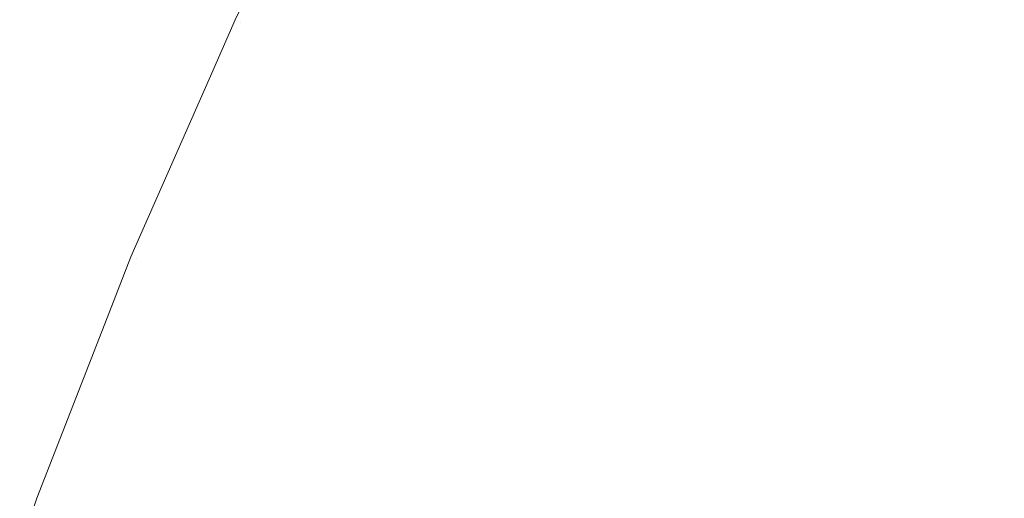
# Model space of a CAD drawing. Header units: centimetres. Extents: x -26 to 27.3, y 37.2 to 39.
# Tile 52 of 256: x -25.95399 to -25.93742, y 38.93431 to 38.94237. Entities that reach past the tile are written whole.
import ezdxf

# ---------------------------------------------------------------- set-up
doc = ezdxf.new("R2010")
doc.units = ezdxf.units.CM
doc.header["$LTSCALE"] = 2.54
doc.layers.add('Lucido design-1', color=7, linetype='Continuous')

# ---------------------------------------------------------------- blocks, each defined once
blk = doc.blocks.new('Gruppo-6-1')
at = {"color": 7, "linetype": 'Continuous', "lineweight": 9}
for points, invisible_edges in [([(-25.942306, 38.943096, -350.019194), (-25.940352, 38.946657, -350.019194), (-25.938983, 38.945867, -350.02299), (-25.940904, 38.942366, -350.02299)], 15), ([(-25.942306, 38.943096, -373.985957), (-25.940352, 38.946657, -373.985957), (-25.938983, 38.945867, -373.989753), (-25.940904, 38.942366, -373.989753)], 15), ([(-25.948964, 38.945214, -349.382667), (-25.950364, 38.942374, -349.382667), (-25.950322, 38.942354, -349.379592), (-25.948393, 38.946265, -349.379592)], 14), ([(-25.948964, 38.945214, -373.34943), (-25.950364, 38.942374, -373.34943), (-25.950322, 38.942354, -373.346355), (-25.948393, 38.946265, -373.346355)], 14), ([(-25.94835, 38.946243, -349.987027), (-25.950278, 38.942334, -349.987027), (-25.950364, 38.942374, -349.982667), (-25.948964, 38.945214, -349.982667)], 11), ([(-25.94835, 38.946243, -373.95379), (-25.950278, 38.942334, -373.95379), (-25.950364, 38.942374, -373.94943), (-25.948964, 38.945214, -373.94943)], 11), ([(-25.950128, 38.942264, -349.375446), (-25.948203, 38.946166, -349.375446), (-25.948393, 38.946265, -349.379592), (-25.950322, 38.942354, -349.379592)], 15), ([(-25.950128, 38.942264, -373.342209), (-25.948203, 38.946166, -373.342209), (-25.948393, 38.946265, -373.346355), (-25.950322, 38.942354, -373.346355)], 15), ([(-25.950278, 38.942334, -349.987027), (-25.94835, 38.946243, -349.987027), (-25.948114, 38.94612, -349.991159), (-25.950037, 38.942221, -349.991159)], 15), ([(-25.950278, 38.942334, -373.95379), (-25.94835, 38.946243, -373.95379), (-25.948114, 38.94612, -373.957922), (-25.950037, 38.942221, -373.957922)], 15), ([(-25.949778, 38.9421, -349.37131), (-25.947861, 38.945988, -349.37131), (-25.948203, 38.946166, -349.375446), (-25.950128, 38.942264, -349.375446)], 15), ([(-25.949778, 38.9421, -373.338073), (-25.947861, 38.945988, -373.338073), (-25.948203, 38.946166, -373.342209), (-25.950128, 38.942264, -373.342209)], 15), ([(-25.950037, 38.942221, -349.991159), (-25.948114, 38.94612, -349.991159), (-25.947727, 38.945918, -349.995273), (-25.949641, 38.942037, -349.995273)], 15), ([(-25.950037, 38.942221, -373.957922), (-25.948114, 38.94612, -373.957922), (-25.947727, 38.945918, -373.962036), (-25.949641, 38.942037, -373.962036)], 15), ([(-25.939699, 38.941739, -349.339392), (-25.937807, 38.945188, -349.339392), (-25.939307, 38.946054, -349.343202), (-25.941235, 38.942539, -349.343202)], 15), ([(-25.939699, 38.941739, -373.306155), (-25.937807, 38.945188, -373.306155), (-25.939307, 38.946054, -373.309965), (-25.941235, 38.942539, -373.309965)], 15), ([(-25.949272, 38.941865, -349.367189), (-25.947366, 38.94573, -349.367189), (-25.947861, 38.945988, -349.37131), (-25.949778, 38.9421, -349.37131)], 15), ([(-25.949272, 38.941865, -373.333952), (-25.947366, 38.94573, -373.333952), (-25.947861, 38.945988, -373.338073), (-25.949778, 38.9421, -373.338073)], 15), ([(-25.949641, 38.942037, -349.995273), (-25.947727, 38.945918, -349.995273), (-25.94719, 38.945639, -349.999363), (-25.949092, 38.941781, -349.999363)], 15), ([(-25.949641, 38.942037, -373.962036), (-25.947727, 38.945918, -373.962036), (-25.94719, 38.945639, -373.966126), (-25.949092, 38.941781, -373.966126)], 15), ([(-25.940904, 38.942366, -350.02299), (-25.938983, 38.945867, -350.02299), (-25.937482, 38.945, -350.026716), (-25.939366, 38.941566, -350.026716)], 15), ([(-25.940904, 38.942366, -373.989753), (-25.938983, 38.945867, -373.989753), (-25.937482, 38.945, -373.993479), (-25.939366, 38.941566, -373.993479)], 15), ([(-25.948611, 38.941556, -349.363092), (-25.946719, 38.945394, -349.363092), (-25.947366, 38.94573, -349.367189), (-25.949272, 38.941865, -349.367189)], 15), ([(-25.948611, 38.941556, -373.329855), (-25.946719, 38.945394, -373.329855), (-25.947366, 38.94573, -373.333952), (-25.949272, 38.941865, -373.333952)], 15), ([(-25.949092, 38.941781, -349.999363), (-25.94719, 38.945639, -349.999363), (-25.946504, 38.945282, -350.00342), (-25.948391, 38.941454, -350.00342)], 15), ([(-25.949092, 38.941781, -373.966126), (-25.94719, 38.945639, -373.966126), (-25.946504, 38.945282, -373.970183), (-25.948391, 38.941454, -373.970183)], 15), ([(-25.947795, 38.941176, -349.359025), (-25.94592, 38.944978, -349.359025), (-25.946719, 38.945394, -349.363092), (-25.948611, 38.941556, -349.363092)], 15), ([(-25.947795, 38.941176, -373.325788), (-25.94592, 38.944978, -373.325788), (-25.946719, 38.945394, -373.329855), (-25.948611, 38.941556, -373.329855)], 15), ([(-25.948391, 38.941454, -350.00342), (-25.946504, 38.945282, -350.00342), (-25.94567, 38.944848, -350.007438), (-25.94754, 38.941057, -350.007438)], 15), ([(-25.948391, 38.941454, -373.970183), (-25.946504, 38.945282, -373.970183), (-25.94567, 38.944848, -373.974201), (-25.94754, 38.941057, -373.974201)], 15), ([(-25.938022, 38.940866, -349.335655), (-25.93617, 38.944242, -349.335655), (-25.937807, 38.945188, -349.339392), (-25.939699, 38.941739, -349.339392)], 15), ([(-25.938022, 38.940866, -373.302418), (-25.93617, 38.944242, -373.302418), (-25.937807, 38.945188, -373.306155), (-25.939699, 38.941739, -373.306155)], 15), ([(-25.946826, 38.940724, -349.354995), (-25.944971, 38.944484, -349.354995), (-25.94592, 38.944978, -349.359025), (-25.947795, 38.941176, -349.359025)], 15), ([(-25.946826, 38.940724, -373.321758), (-25.944971, 38.944484, -373.321758), (-25.94592, 38.944978, -373.325788), (-25.947795, 38.941176, -373.325788)], 15), ([(-25.939366, 38.941566, -350.026716), (-25.937482, 38.945, -350.026716), (-25.93585, 38.944058, -350.030363), (-25.937695, 38.940696, -350.030363)], 15), ([(-25.939366, 38.941566, -373.993479), (-25.937482, 38.945, -373.993479), (-25.93585, 38.944058, -373.997126), (-25.937695, 38.940696, -373.997126)], 15), ([(-25.94754, 38.941057, -350.007438), (-25.94567, 38.944848, -350.007438), (-25.944691, 38.944338, -350.011411), (-25.94654, 38.94059, -350.011411)], 15), ([(-25.94754, 38.941057, -373.974201), (-25.94567, 38.944848, -373.974201), (-25.944691, 38.944338, -373.978174), (-25.94654, 38.94059, -373.978174)], 15), ([(-25.945703, 38.9402, -349.35101), (-25.943873, 38.943912, -349.35101), (-25.944971, 38.944484, -349.354995), (-25.946826, 38.940724, -349.354995)], 15), ([(-25.945703, 38.9402, -373.317773), (-25.943873, 38.943912, -373.317773), (-25.944971, 38.944484, -373.321758), (-25.946826, 38.940724, -373.321758)], 15), ([(-25.94654, 38.94059, -350.011411), (-25.944691, 38.944338, -350.011411), (-25.943569, 38.943754, -350.015332), (-25.945393, 38.940056, -350.015332)], 15), ([(-25.94654, 38.94059, -373.978174), (-25.944691, 38.944338, -373.978174), (-25.943569, 38.943754, -373.982095), (-25.945393, 38.940056, -373.982095)], 15), ([(-25.936205, 38.939921, -349.331997), (-25.934396, 38.943218, -349.331997), (-25.93617, 38.944242, -349.335655), (-25.938022, 38.940866, -349.335655)], 15), ([(-25.936205, 38.939921, -373.29876), (-25.934396, 38.943218, -373.29876), (-25.93617, 38.944242, -373.302418), (-25.938022, 38.940866, -373.302418)], 15), ([(-25.937695, 38.940696, -350.030363), (-25.93585, 38.944058, -350.030363), (-25.934093, 38.943043, -350.033928), (-25.935894, 38.939759, -350.033928)], 15), ([(-25.937695, 38.940696, -373.997126), (-25.93585, 38.944058, -373.997126), (-25.934093, 38.943043, -374.000691), (-25.935894, 38.939759, -374.000691)], 15), ([(-25.94443, 38.939607, -349.347077), (-25.942627, 38.943264, -349.347077), (-25.943873, 38.943912, -349.35101), (-25.945703, 38.9402, -349.35101)], 15), ([(-25.94443, 38.939607, -373.31384), (-25.942627, 38.943264, -373.31384), (-25.943873, 38.943912, -373.317773), (-25.945703, 38.9402, -373.317773)], 15), ([(-25.945393, 38.940056, -350.015332), (-25.943569, 38.943754, -350.015332), (-25.942306, 38.943096, -350.019194), (-25.944102, 38.939454, -350.019194)], 15), ([(-25.945393, 38.940056, -373.982095), (-25.943569, 38.943754, -373.982095), (-25.942306, 38.943096, -373.985957), (-25.944102, 38.939454, -373.985957)], 15), ([(-25.943008, 38.938944, -349.343202), (-25.941235, 38.942539, -349.343202), (-25.942627, 38.943264, -349.347077), (-25.94443, 38.939607, -349.347077)], 15), ([(-25.943008, 38.938944, -373.309965), (-25.941235, 38.942539, -373.309965), (-25.942627, 38.943264, -373.31384), (-25.94443, 38.939607, -373.31384)], 15), ([(-25.944102, 38.939454, -350.019194), (-25.942306, 38.943096, -350.019194), (-25.940904, 38.942366, -350.02299), (-25.94267, 38.938786, -350.02299)], 15), ([(-25.944102, 38.939454, -373.985957), (-25.942306, 38.943096, -373.985957), (-25.940904, 38.942366, -373.989753), (-25.94267, 38.938786, -373.989753)], 15), ([(-25.941439, 38.938212, -349.339392), (-25.939699, 38.941739, -349.339392), (-25.941235, 38.942539, -349.343202), (-25.943008, 38.938944, -349.343202)], 15), ([(-25.941439, 38.938212, -373.306155), (-25.939699, 38.941739, -373.306155), (-25.941235, 38.942539, -373.309965), (-25.943008, 38.938944, -373.309965)], 15), ([(-25.950322, 38.942354, -349.379592), (-25.950364, 38.942374, -349.382667), (-25.950805, 38.941373, -349.382667)], 9), ([(-25.950364, 38.942374, -349.982667), (-25.950805, 38.941373, -349.982667), (-25.950805, 38.941373, -349.382667), (-25.950364, 38.942374, -349.382667)], 10), ([(-25.950805, 38.941373, -349.982667), (-25.950364, 38.942374, -349.982667), (-25.950278, 38.942334, -349.987027)], 10), ([(-25.950322, 38.942354, -373.346355), (-25.950364, 38.942374, -373.34943), (-25.950805, 38.941373, -373.34943)], 9), ([(-25.950364, 38.942374, -373.94943), (-25.950805, 38.941373, -373.94943), (-25.950805, 38.941373, -373.34943), (-25.950364, 38.942374, -373.34943)], 10), ([(-25.950805, 38.941373, -373.94943), (-25.950364, 38.942374, -373.94943), (-25.950278, 38.942334, -373.95379)], 10), ([(-25.950805, 38.941373, -349.382667), (-25.952122, 38.93838, -349.382667), (-25.952078, 38.938362, -349.379592), (-25.950322, 38.942354, -349.379592)], 14), ([(-25.950805, 38.941373, -373.34943), (-25.952122, 38.93838, -373.34943), (-25.952078, 38.938362, -373.346355), (-25.950322, 38.942354, -373.346355)], 14), ([(-25.950278, 38.942334, -349.987027), (-25.952034, 38.938344, -349.987027), (-25.952122, 38.93838, -349.982667), (-25.950805, 38.941373, -349.982667)], 11), ([(-25.950278, 38.942334, -373.95379), (-25.952034, 38.938344, -373.95379), (-25.952122, 38.93838, -373.94943), (-25.950805, 38.941373, -373.94943)], 11), ([(-25.951881, 38.93828, -349.375446), (-25.950128, 38.942264, -349.375446), (-25.950322, 38.942354, -349.379592), (-25.952078, 38.938362, -349.379592)], 15), ([(-25.951881, 38.93828, -373.342209), (-25.950128, 38.942264, -373.342209), (-25.950322, 38.942354, -373.346355), (-25.952078, 38.938362, -373.346355)], 15), ([(-25.952034, 38.938344, -349.987027), (-25.950278, 38.942334, -349.987027), (-25.950037, 38.942221, -349.991159), (-25.951788, 38.938242, -349.991159)], 15), ([(-25.952034, 38.938344, -373.95379), (-25.950278, 38.942334, -373.95379), (-25.950037, 38.942221, -373.957922), (-25.951788, 38.938242, -373.957922)], 15), ([(-25.951524, 38.938133, -349.37131), (-25.949778, 38.9421, -349.37131), (-25.950128, 38.942264, -349.375446), (-25.951881, 38.93828, -349.375446)], 15), ([(-25.951524, 38.938133, -373.338073), (-25.949778, 38.9421, -373.338073), (-25.950128, 38.942264, -373.342209), (-25.951881, 38.93828, -373.342209)], 15), ([(-25.951788, 38.938242, -349.991159), (-25.950037, 38.942221, -349.991159), (-25.949641, 38.942037, -349.995273), (-25.951385, 38.938075, -349.995273)], 15), ([(-25.951788, 38.938242, -373.957922), (-25.950037, 38.942221, -373.957922), (-25.949641, 38.942037, -373.962036), (-25.951385, 38.938075, -373.962036)], 15), ([(-25.94267, 38.938786, -350.02299), (-25.940904, 38.942366, -350.02299), (-25.939366, 38.941566, -350.026716), (-25.941098, 38.938053, -350.026716)], 15), ([(-25.94267, 38.938786, -373.989753), (-25.940904, 38.942366, -373.989753), (-25.939366, 38.941566, -373.993479), (-25.941098, 38.938053, -373.993479)], 15), ([(-25.951008, 38.937919, -349.367189), (-25.949272, 38.941865, -349.367189), (-25.949778, 38.9421, -349.37131), (-25.951524, 38.938133, -349.37131)], 15), ([(-25.951008, 38.937919, -373.333952), (-25.949272, 38.941865, -373.333952), (-25.949778, 38.9421, -373.338073), (-25.951524, 38.938133, -373.338073)], 15), ([(-25.951385, 38.938075, -349.995273), (-25.949641, 38.942037, -349.995273), (-25.949092, 38.941781, -349.999363), (-25.950825, 38.937843, -349.999363)], 15), ([(-25.951385, 38.938075, -373.962036), (-25.949641, 38.942037, -373.962036), (-25.949092, 38.941781, -373.966126), (-25.950825, 38.937843, -373.966126)], 15), ([(-25.950334, 38.93764, -349.363092), (-25.948611, 38.941556, -349.363092), (-25.949272, 38.941865, -349.367189), (-25.951008, 38.937919, -349.367189)], 15), ([(-25.950334, 38.93764, -373.329855), (-25.948611, 38.941556, -373.329855), (-25.949272, 38.941865, -373.333952), (-25.951008, 38.937919, -373.333952)], 15), ([(-25.950825, 38.937843, -349.999363), (-25.949092, 38.941781, -349.999363), (-25.948391, 38.941454, -350.00342), (-25.95011, 38.937547, -350.00342)], 15), ([(-25.950825, 38.937843, -373.966126), (-25.949092, 38.941781, -373.966126), (-25.948391, 38.941454, -373.970183), (-25.95011, 38.937547, -373.970183)], 15), ([(-25.939725, 38.937413, -349.335655), (-25.938022, 38.940866, -349.335655), (-25.939699, 38.941739, -349.339392), (-25.941439, 38.938212, -349.339392)], 15), ([(-25.939725, 38.937413, -373.302418), (-25.938022, 38.940866, -373.302418), (-25.939699, 38.941739, -373.306155), (-25.941439, 38.938212, -373.306155)], 15), ([(-25.949503, 38.937295, -349.359025), (-25.947795, 38.941176, -349.359025), (-25.948611, 38.941556, -349.363092), (-25.950334, 38.93764, -349.363092)], 15), ([(-25.949503, 38.937295, -373.325788), (-25.947795, 38.941176, -373.325788), (-25.948611, 38.941556, -373.329855), (-25.950334, 38.93764, -373.329855)], 15), ([(-25.941098, 38.938053, -350.026716), (-25.939366, 38.941566, -350.026716), (-25.937695, 38.940696, -350.030363), (-25.939391, 38.937257, -350.030363)], 15), ([(-25.941098, 38.938053, -373.993479), (-25.939366, 38.941566, -373.993479), (-25.937695, 38.940696, -373.997126), (-25.939391, 38.937257, -373.997126)], 15), ([(-25.95011, 38.937547, -350.00342), (-25.948391, 38.941454, -350.00342), (-25.94754, 38.941057, -350.007438), (-25.949242, 38.937188, -350.007438)], 15), ([(-25.95011, 38.937547, -373.970183), (-25.948391, 38.941454, -373.970183), (-25.94754, 38.941057, -373.974201), (-25.949242, 38.937188, -373.974201)], 15), ([(-25.952122, 38.93838, -349.382667), (-25.950805, 38.941373, -349.382667), (-25.950805, 38.941373, -349.982667), (-25.952122, 38.93838, -349.982667)], 10), ([(-25.952122, 38.93838, -373.34943), (-25.950805, 38.941373, -373.34943), (-25.950805, 38.941373, -373.94943), (-25.952122, 38.93838, -373.94943)], 10), ([(-25.948514, 38.936886, -349.354995), (-25.946826, 38.940724, -349.354995), (-25.947795, 38.941176, -349.359025), (-25.949503, 38.937295, -349.359025)], 15), ([(-25.948514, 38.936886, -373.321758), (-25.946826, 38.940724, -373.321758), (-25.947795, 38.941176, -373.325788), (-25.949503, 38.937295, -373.325788)], 15), ([(-25.949242, 38.937188, -350.007438), (-25.94754, 38.941057, -350.007438), (-25.94654, 38.94059, -350.011411), (-25.948223, 38.936765, -350.011411)], 15), ([(-25.949242, 38.937188, -373.974201), (-25.94754, 38.941057, -373.974201), (-25.94654, 38.94059, -373.978174), (-25.948223, 38.936765, -373.978174)], 15), ([(-25.94737, 38.936412, -349.35101), (-25.945703, 38.9402, -349.35101), (-25.946826, 38.940724, -349.354995), (-25.948514, 38.936886, -349.354995)], 15), ([(-25.94737, 38.936412, -373.317773), (-25.945703, 38.9402, -373.317773), (-25.946826, 38.940724, -373.321758), (-25.948514, 38.936886, -373.321758)], 15), ([(-25.937869, 38.936547, -349.331997), (-25.936205, 38.939921, -349.331997), (-25.938022, 38.940866, -349.335655), (-25.939725, 38.937413, -349.335655)], 15), ([(-25.937869, 38.936547, -373.29876), (-25.936205, 38.939921, -373.29876), (-25.938022, 38.940866, -373.302418), (-25.939725, 38.937413, -373.302418)], 15), ([(-25.948223, 38.936765, -350.011411), (-25.94654, 38.94059, -350.011411), (-25.945393, 38.940056, -350.015332), (-25.947054, 38.936281, -350.015332)], 15), ([(-25.948223, 38.936765, -373.978174), (-25.94654, 38.94059, -373.978174), (-25.945393, 38.940056, -373.982095), (-25.947054, 38.936281, -373.982095)], 15), ([(-25.939391, 38.937257, -350.030363), (-25.937695, 38.940696, -350.030363), (-25.935894, 38.939759, -350.033928), (-25.937551, 38.936399, -350.033928)], 15), ([(-25.939391, 38.937257, -373.997126), (-25.937695, 38.940696, -373.997126), (-25.935894, 38.939759, -374.000691), (-25.937551, 38.936399, -374.000691)], 15), ([(-25.946072, 38.935875, -349.347077), (-25.94443, 38.939607, -349.347077), (-25.945703, 38.9402, -349.35101), (-25.94737, 38.936412, -349.35101)], 15), ([(-25.946072, 38.935875, -373.31384), (-25.94443, 38.939607, -373.31384), (-25.945703, 38.9402, -373.317773), (-25.94737, 38.936412, -373.317773)], 15), ([(-25.947054, 38.936281, -350.015332), (-25.945393, 38.940056, -350.015332), (-25.944102, 38.939454, -350.019194), (-25.945738, 38.935736, -350.019194)], 15), ([(-25.947054, 38.936281, -373.982095), (-25.945393, 38.940056, -373.982095), (-25.944102, 38.939454, -373.985957), (-25.945738, 38.935736, -373.985957)], 15), ([(-25.935873, 38.935616, -349.328425), (-25.934252, 38.938904, -349.328425), (-25.936205, 38.939921, -349.331997), (-25.937869, 38.936547, -349.331997)], 15), ([(-25.935873, 38.935616, -373.295188), (-25.934252, 38.938904, -373.295188), (-25.936205, 38.939921, -373.29876), (-25.937869, 38.936547, -373.29876)], 15), ([(-25.937551, 38.936399, -350.033928), (-25.935894, 38.939759, -350.033928), (-25.933967, 38.938756, -350.037403), (-25.935582, 38.935481, -350.037403)], 15), ([(-25.937551, 38.936399, -374.000691), (-25.935894, 38.939759, -374.000691), (-25.933967, 38.938756, -374.004166), (-25.935582, 38.935481, -374.004166)], 15), ([(-25.944623, 38.935274, -349.343202), (-25.943008, 38.938944, -349.343202), (-25.94443, 38.939607, -349.347077), (-25.946072, 38.935875, -349.347077)], 15), ([(-25.944623, 38.935274, -373.309965), (-25.943008, 38.938944, -373.309965), (-25.94443, 38.939607, -373.31384), (-25.946072, 38.935875, -373.31384)], 15), ([(-25.945738, 38.935736, -350.019194), (-25.944102, 38.939454, -350.019194), (-25.94267, 38.938786, -350.02299), (-25.944278, 38.935131, -350.02299)], 15), ([(-25.945738, 38.935736, -373.985957), (-25.944102, 38.939454, -373.985957), (-25.94267, 38.938786, -373.989753), (-25.944278, 38.935131, -373.989753)], 15), ([(-25.943023, 38.934612, -349.339392), (-25.941439, 38.938212, -349.339392), (-25.943008, 38.938944, -349.343202), (-25.944623, 38.935274, -349.343202)], 15), ([(-25.943023, 38.934612, -373.306155), (-25.941439, 38.938212, -373.306155), (-25.943008, 38.938944, -373.309965), (-25.944623, 38.935274, -373.309965)], 15), ([(-25.944278, 38.935131, -350.02299), (-25.94267, 38.938786, -350.02299), (-25.941098, 38.938053, -350.026716), (-25.942676, 38.934468, -350.026716)], 15), ([(-25.944278, 38.935131, -373.989753), (-25.94267, 38.938786, -373.989753), (-25.941098, 38.938053, -373.993479), (-25.942676, 38.934468, -373.993479)], 15), ([(-25.952483, 38.937452, -349.382667), (-25.953703, 38.934314, -349.382667), (-25.953659, 38.934298, -349.379592), (-25.952078, 38.938362, -349.379592)], 14), ([(-25.952483, 38.937452, -373.34943), (-25.953703, 38.934314, -373.34943), (-25.953659, 38.934298, -373.346355), (-25.952078, 38.938362, -373.346355)], 14), ([(-25.952034, 38.938344, -349.987027), (-25.953614, 38.934281, -349.987027), (-25.953703, 38.934314, -349.982667), (-25.952483, 38.937452, -349.982667)], 11), ([(-25.952034, 38.938344, -373.95379), (-25.953614, 38.934281, -373.95379), (-25.953703, 38.934314, -373.94943), (-25.952483, 38.937452, -373.94943)], 11), ([(-25.953458, 38.934225, -349.375446), (-25.951881, 38.93828, -349.375446), (-25.952078, 38.938362, -349.379592), (-25.953659, 38.934298, -349.379592)], 15), ([(-25.953458, 38.934225, -373.342209), (-25.951881, 38.93828, -373.342209), (-25.952078, 38.938362, -373.346355), (-25.953659, 38.934298, -373.346355)], 15), ([(-25.953614, 38.934281, -349.987027), (-25.952034, 38.938344, -349.987027), (-25.951788, 38.938242, -349.991159), (-25.953363, 38.93419, -349.991159)], 15), ([(-25.953614, 38.934281, -373.95379), (-25.952034, 38.938344, -373.95379), (-25.951788, 38.938242, -373.957922), (-25.953363, 38.93419, -373.957922)], 15), ([(-25.953095, 38.934093, -349.37131), (-25.951524, 38.938133, -349.37131), (-25.951881, 38.93828, -349.375446), (-25.953458, 38.934225, -349.375446)], 15), ([(-25.953095, 38.934093, -373.338073), (-25.951524, 38.938133, -373.338073), (-25.951881, 38.93828, -373.342209), (-25.953458, 38.934225, -373.342209)], 15), ([(-25.953363, 38.93419, -349.991159), (-25.951788, 38.938242, -349.991159), (-25.951385, 38.938075, -349.995273), (-25.952953, 38.934041, -349.995273)], 15), ([(-25.953363, 38.93419, -373.957922), (-25.951788, 38.938242, -373.957922), (-25.951385, 38.938075, -373.962036), (-25.952953, 38.934041, -373.962036)], 15), ([(-25.952078, 38.938362, -349.379592), (-25.952122, 38.93838, -349.382667), (-25.952483, 38.937452, -349.382667)], 9), ([(-25.952122, 38.93838, -349.982667), (-25.952483, 38.937452, -349.982667), (-25.952483, 38.937452, -349.382667), (-25.952122, 38.93838, -349.382667)], 10), ([(-25.952483, 38.937452, -349.982667), (-25.952122, 38.93838, -349.982667), (-25.952034, 38.938344, -349.987027)], 10), ([(-25.952078, 38.938362, -373.346355), (-25.952122, 38.93838, -373.34943), (-25.952483, 38.937452, -373.34943)], 9), ([(-25.952122, 38.93838, -373.94943), (-25.952483, 38.937452, -373.94943), (-25.952483, 38.937452, -373.34943), (-25.952122, 38.93838, -373.34943)], 10), ([(-25.952483, 38.937452, -373.94943), (-25.952122, 38.93838, -373.94943), (-25.952034, 38.938344, -373.95379)], 10), ([(-25.952571, 38.933902, -349.367189), (-25.951008, 38.937919, -349.367189), (-25.951524, 38.938133, -349.37131), (-25.953095, 38.934093, -349.37131)], 15), ([(-25.952571, 38.933902, -373.333952), (-25.951008, 38.937919, -373.333952), (-25.951524, 38.938133, -373.338073), (-25.953095, 38.934093, -373.338073)], 15), ([(-25.952953, 38.934041, -349.995273), (-25.951385, 38.938075, -349.995273), (-25.950825, 38.937843, -349.999363), (-25.952384, 38.933834, -349.999363)], 15), ([(-25.952953, 38.934041, -373.962036), (-25.951385, 38.938075, -373.962036), (-25.950825, 38.937843, -373.966126), (-25.952384, 38.933834, -373.966126)], 15), ([(-25.941276, 38.933888, -349.335655), (-25.939725, 38.937413, -349.335655), (-25.941439, 38.938212, -349.339392), (-25.943023, 38.934612, -349.339392)], 15), ([(-25.941276, 38.933888, -373.302418), (-25.939725, 38.937413, -373.302418), (-25.941439, 38.938212, -373.306155), (-25.943023, 38.934612, -373.306155)], 15), ([(-25.951885, 38.933652, -349.363092), (-25.950334, 38.93764, -349.363092), (-25.951008, 38.937919, -349.367189), (-25.952571, 38.933902, -349.367189)], 15), ([(-25.951885, 38.933652, -373.329855), (-25.950334, 38.93764, -373.329855), (-25.951008, 38.937919, -373.333952), (-25.952571, 38.933902, -373.333952)], 15), ([(-25.942676, 38.934468, -350.026716), (-25.941098, 38.938053, -350.026716), (-25.939391, 38.937257, -350.030363), (-25.940935, 38.933747, -350.030363)], 15), ([(-25.942676, 38.934468, -373.993479), (-25.941098, 38.938053, -373.993479), (-25.939391, 38.937257, -373.997126), (-25.940935, 38.933747, -373.997126)], 15), ([(-25.952384, 38.933834, -349.999363), (-25.950825, 38.937843, -349.999363), (-25.95011, 38.937547, -350.00342), (-25.951657, 38.933569, -350.00342)], 15), ([(-25.952384, 38.933834, -373.966126), (-25.950825, 38.937843, -373.966126), (-25.95011, 38.937547, -373.970183), (-25.951657, 38.933569, -373.970183)], 15), ([(-25.951039, 38.933344, -349.359025), (-25.949503, 38.937295, -349.359025), (-25.950334, 38.93764, -349.363092), (-25.951885, 38.933652, -349.363092)], 15), ([(-25.951039, 38.933344, -373.325788), (-25.949503, 38.937295, -373.325788), (-25.950334, 38.93764, -373.329855), (-25.951885, 38.933652, -373.329855)], 15), ([(-25.953703, 38.934314, -349.382667), (-25.952483, 38.937452, -349.382667), (-25.952483, 38.937452, -349.982667), (-25.953703, 38.934314, -349.982667)], 10), ([(-25.953703, 38.934314, -373.34943), (-25.952483, 38.937452, -373.34943), (-25.952483, 38.937452, -373.94943), (-25.953703, 38.934314, -373.94943)], 10), ([(-25.951657, 38.933569, -350.00342), (-25.95011, 38.937547, -350.00342), (-25.949242, 38.937188, -350.007438), (-25.950774, 38.933248, -350.007438)], 15), ([(-25.951657, 38.933569, -373.970183), (-25.95011, 38.937547, -373.970183), (-25.949242, 38.937188, -373.974201), (-25.950774, 38.933248, -373.974201)], 15), ([(-25.939384, 38.933104, -349.331997), (-25.937869, 38.936547, -349.331997), (-25.939725, 38.937413, -349.335655), (-25.941276, 38.933888, -349.335655)], 15), ([(-25.939384, 38.933104, -373.29876), (-25.937869, 38.936547, -373.29876), (-25.939725, 38.937413, -373.302418), (-25.941276, 38.933888, -373.302418)], 15), ([(-25.950034, 38.932978, -349.354995), (-25.948514, 38.936886, -349.354995), (-25.949503, 38.937295, -349.359025), (-25.951039, 38.933344, -349.359025)], 15), ([(-25.950034, 38.932978, -373.321758), (-25.948514, 38.936886, -373.321758), (-25.949503, 38.937295, -373.325788), (-25.951039, 38.933344, -373.325788)], 15), ([(-25.940935, 38.933747, -350.030363), (-25.939391, 38.937257, -350.030363), (-25.937551, 38.936399, -350.033928), (-25.93906, 38.93297, -350.033928)], 15), ([(-25.940935, 38.933747, -373.997126), (-25.939391, 38.937257, -373.997126), (-25.937551, 38.936399, -374.000691), (-25.93906, 38.93297, -374.000691)], 15), ([(-25.950774, 38.933248, -350.007438), (-25.949242, 38.937188, -350.007438), (-25.948223, 38.936765, -350.011411), (-25.949737, 38.932871, -350.011411)], 15), ([(-25.950774, 38.933248, -373.974201), (-25.949242, 38.937188, -373.974201), (-25.948223, 38.936765, -373.978174), (-25.949737, 38.932871, -373.978174)], 15), ([(-25.94887, 38.932555, -349.35101), (-25.94737, 38.936412, -349.35101), (-25.948514, 38.936886, -349.354995), (-25.950034, 38.932978, -349.354995)], 15), ([(-25.94887, 38.932555, -373.317773), (-25.94737, 38.936412, -373.317773), (-25.948514, 38.936886, -373.321758), (-25.950034, 38.932978, -373.321758)], 15), ([(-25.949737, 38.932871, -350.011411), (-25.948223, 38.936765, -350.011411), (-25.947054, 38.936281, -350.015332), (-25.948548, 38.932438, -350.015332)], 15), ([(-25.949737, 38.932871, -373.978174), (-25.948223, 38.936765, -373.978174), (-25.947054, 38.936281, -373.982095), (-25.948548, 38.932438, -373.982095)], 15), ([(-25.94755, 38.932075, -349.347077), (-25.946072, 38.935875, -349.347077), (-25.94737, 38.936412, -349.35101), (-25.94887, 38.932555, -349.35101)], 15), ([(-25.94755, 38.932075, -373.31384), (-25.946072, 38.935875, -373.31384), (-25.94737, 38.936412, -373.317773), (-25.94887, 38.932555, -373.317773)], 15), ([(-25.93735, 38.932262, -349.328425), (-25.935873, 38.935616, -349.328425), (-25.937869, 38.936547, -349.331997), (-25.939384, 38.933104, -349.331997)], 15), ([(-25.93735, 38.932262, -373.295188), (-25.935873, 38.935616, -373.295188), (-25.937869, 38.936547, -373.29876), (-25.939384, 38.933104, -373.29876)], 15), ([(-25.948548, 38.932438, -350.015332), (-25.947054, 38.936281, -350.015332), (-25.945738, 38.935736, -350.019194), (-25.94721, 38.931951, -350.019194)], 15), ([(-25.948548, 38.932438, -373.982095), (-25.947054, 38.936281, -373.982095), (-25.945738, 38.935736, -373.985957), (-25.94721, 38.931951, -373.985957)], 15), ([(-25.93906, 38.93297, -350.033928), (-25.937551, 38.936399, -350.033928), (-25.935582, 38.935481, -350.037403), (-25.937053, 38.932139, -350.037403)], 15), ([(-25.93906, 38.93297, -374.000691), (-25.937551, 38.936399, -374.000691), (-25.935582, 38.935481, -374.004166), (-25.937053, 38.932139, -374.004166)], 15), ([(-25.946076, 38.931538, -349.343202), (-25.944623, 38.935274, -349.343202), (-25.946072, 38.935875, -349.347077), (-25.94755, 38.932075, -349.347077)], 15), ([(-25.946076, 38.931538, -373.309965), (-25.944623, 38.935274, -373.309965), (-25.946072, 38.935875, -373.31384), (-25.94755, 38.932075, -373.31384)], 15), ([(-25.94721, 38.931951, -350.019194), (-25.945738, 38.935736, -350.019194), (-25.944278, 38.935131, -350.02299), (-25.945725, 38.93141, -350.02299)], 15), ([(-25.94721, 38.931951, -373.985957), (-25.945738, 38.935736, -373.985957), (-25.944278, 38.935131, -373.989753), (-25.945725, 38.93141, -373.989753)], 15), ([(-25.944449, 38.930946, -349.339392), (-25.943023, 38.934612, -349.339392), (-25.944623, 38.935274, -349.343202), (-25.946076, 38.931538, -349.343202)], 15), ([(-25.944449, 38.930946, -373.306155), (-25.943023, 38.934612, -373.306155), (-25.944623, 38.935274, -373.309965), (-25.946076, 38.931538, -373.309965)], 15), ([(-25.945725, 38.93141, -350.02299), (-25.944278, 38.935131, -350.02299), (-25.942676, 38.934468, -350.026716), (-25.944095, 38.930817, -350.026716)], 15), ([(-25.945725, 38.93141, -373.989753), (-25.944278, 38.935131, -373.989753), (-25.942676, 38.934468, -373.993479), (-25.944095, 38.930817, -373.993479)], 15), ([(-25.942671, 38.930299, -349.335655), (-25.941276, 38.933888, -349.335655), (-25.943023, 38.934612, -349.339392), (-25.944449, 38.930946, -349.339392)], 15), ([(-25.942671, 38.930299, -373.302418), (-25.941276, 38.933888, -373.302418), (-25.943023, 38.934612, -373.306155), (-25.944449, 38.930946, -373.306155)], 15), ([(-25.944095, 38.930817, -350.026716), (-25.942676, 38.934468, -350.026716), (-25.940935, 38.933747, -350.030363), (-25.942325, 38.930173, -350.030363)], 15), ([(-25.944095, 38.930817, -373.993479), (-25.942676, 38.934468, -373.993479), (-25.940935, 38.933747, -373.997126), (-25.942325, 38.930173, -373.997126)], 15), ([(-25.953703, 38.934314, -349.982667), (-25.953994, 38.933457, -349.982667), (-25.953994, 38.933457, -349.382667), (-25.953703, 38.934314, -349.382667)], 10), ([(-25.953703, 38.934314, -373.94943), (-25.953994, 38.933457, -373.94943), (-25.953994, 38.933457, -373.34943), (-25.953703, 38.934314, -373.34943)], 10)]:
    blk.add_3dface(points, dxfattribs=dict(at, invisible_edges=invisible_edges))

msp = doc.modelspace()

# ---------------------------------------------------------------- block references
at = {"layer": 'Lucido design-1', "color": 7}
msp.add_blockref('Gruppo-6-1', (0, 0), dxfattribs=at)

doc.saveas('drawing.dxf')
